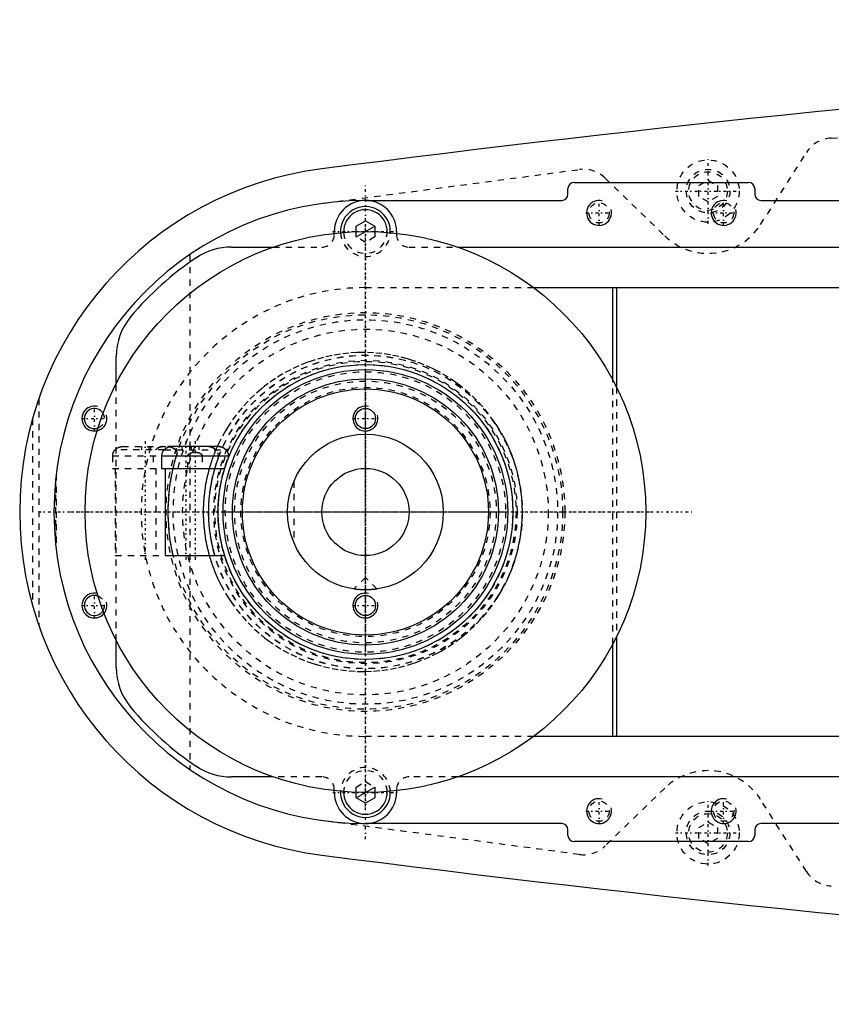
# Model space of a CAD drawing. Extents: x -906 to 156, y -125 to 125.
# Tile 1 of 7: x -906 to -775, y -79 to 79. Entities that reach past the tile are written whole.
import ezdxf

# ---------------------------------------------------------------- set-up
doc = ezdxf.new("R2010")
doc.units = 0
doc.linetypes.add('CENTER', pattern=[1.5, 0.45, -0.5, 0.05, -0.5])
doc.linetypes.add('DASHED', pattern=[2, 1, -1])
for name, color, linetype in [('AM_0', 7, 'CONTINUOUS'), ('AM_10', 7, 'CONTINUOUS'), ('AM_3', 7, 'DASHED'), ('AM_7', 7, 'CENTER')]:
    doc.layers.add(name, color=color, linetype=linetype)

msp = doc.modelspace()

# ---------------------------------------------------------------- linework, layer by layer
at = {"layer": 'AM_0', "color": 7, "linetype": 'CONTINUOUS'}
for p, q in [((-816.5, 52.9), (-788.5, 52.9)), ((-817.5, 51), (-817.5, 51.9)), ((-787.5, 51.9), (-787.5, 51)), ((-850, 50), (-818.5, 50)), ((-786.5, 50), (-680, 50)), ((-851.5, 45.87), (-850, 46.73)), ((-851.5, 44.97), (-851.5, 45.87)), ((-850, 46.73), (-848.5, 45.87)), ((-848.5, 45.87), (-848.5, 44.97)), ((-855, 44.72), (-855, 45)), ((-845, 45), (-845, 44.72)), ((-871.56, 42.5), (-864.79, 42.5)), ((-835.21, 42.5), (-717, 42.5)), ((-823, 36), (-751.33, 36)), ((-810.3, 21.18), (-810.3, 36)), ((-809.7, 36), (-809.7, 20.03)), ((-890, 20.62), (-890, 24.92)), ((-882.26, 10), (-882.34, 10)), ((-882.26, 10), (-882.24, 10.03)), ((-873.58, 10.5), (-881.12, 10.5)), ((-872.36, 10), (-872.44, 10)), ((-882.73, 9), (-882.73, 7)), ((-882.73, 9), (-871.98, 9)), ((-871.98, 8.74), (-871.98, 9)), ((-882.73, 7), (-872.59, 7)), ((-882.15, 7), (-882.15, -7)), ((-882.15, -7), (-872.59, -7)), ((-809.7, -20.03), (-809.7, -36)), ((-890, -24.92), (-890, -20.62)), ((-810.3, -36), (-810.3, -21.18)), ((-751.33, -36), (-823, -36)), ((-864.79, -42.5), (-871.56, -42.5)), ((-717, -42.5), (-835.21, -42.5)), ((-855, -45), (-855, -44.72)), ((-851.5, -45.87), (-851.5, -44.97)), ((-848.5, -44.97), (-848.5, -45.87)), ((-845, -44.72), (-845, -45)), ((-850, -46.73), (-851.5, -45.87)), ((-848.5, -45.87), (-850, -46.73)), ((-818.5, -50), (-850, -50)), ((-680, -50), (-786.5, -50)), ((-817.5, -51.9), (-817.5, -51)), ((-787.5, -51), (-787.5, -51.9)), ((-788.5, -52.9), (-816.5, -52.9))]:
    msp.add_line(p, q, dxfattribs=at)
for points in [[(-881.12, 10.5, 0), (-881.15, 10.5, 0), (-881.22, 10.5, 0), (-881.29, 10.49, 0), (-881.33, 10.49, 0), (-881.37, 10.48, 0), (-881.44, 10.47, 0), (-881.51, 10.45, 0), (-881.58, 10.43, 0), (-881.65, 10.41, 0), (-881.71, 10.38, 0), (-881.74, 10.37, 0), (-881.77, 10.36, 0), (-881.84, 10.33, 0), (-881.9, 10.29, 0), (-881.96, 10.25, 0), (-882.02, 10.21, 0), (-882.08, 10.17, 0), (-882.11, 10.14, 0), (-882.14, 10.12, 0), (-882.19, 10.07, 0), (-882.24, 10.03, 0), (-882.26, 10, 0)], [(-882.06, 10.19, 0), (-882.04, 10.2, 0), (-881.99, 10.24, 0), (-881.94, 10.27, 0), (-881.92, 10.28, 0), (-881.89, 10.3, 0), (-881.84, 10.32, 0), (-881.79, 10.35, 0), (-881.74, 10.37, 0), (-881.69, 10.39, 0), (-881.64, 10.41, 0), (-881.62, 10.42, 0), (-881.59, 10.43, 0), (-881.54, 10.44, 0), (-881.48, 10.46, 0), (-881.42, 10.47, 0), (-881.37, 10.48, 0), (-881.31, 10.49, 0), (-881.28, 10.49, 0), (-881.26, 10.49, 0), (-881.2, 10.5, 0), (-881.15, 10.5, 0), (-881.12, 10.5, 0)], [(-873.58, 10.5, 0), (-873.55, 10.5, 0), (-873.48, 10.5, 0), (-873.41, 10.49, 0), (-873.37, 10.49, 0), (-873.33, 10.48, 0), (-873.26, 10.47, 0), (-873.19, 10.45, 0), (-873.12, 10.43, 0), (-873.05, 10.41, 0), (-872.99, 10.38, 0), (-872.96, 10.37, 0), (-872.93, 10.36, 0), (-872.86, 10.33, 0), (-872.8, 10.29, 0), (-872.74, 10.25, 0), (-872.68, 10.21, 0), (-872.62, 10.17, 0), (-872.59, 10.14, 0), (-872.56, 10.12, 0), (-872.51, 10.07, 0), (-872.46, 10.03, 0), (-872.44, 10, 0)], [(-872.44, 10, 0), (-872.46, 10.03, 0), (-872.51, 10.07, 0), (-872.56, 10.12, 0), (-872.59, 10.14, 0), (-872.62, 10.17, 0), (-872.68, 10.21, 0), (-872.74, 10.25, 0), (-872.8, 10.29, 0), (-872.86, 10.33, 0), (-872.93, 10.36, 0), (-872.96, 10.37, 0), (-872.99, 10.38, 0), (-873.05, 10.41, 0), (-873.12, 10.43, 0), (-873.19, 10.45, 0), (-873.26, 10.47, 0), (-873.33, 10.48, 0), (-873.37, 10.49, 0), (-873.41, 10.49, 0), (-873.48, 10.5, 0), (-873.55, 10.5, 0), (-873.58, 10.5, 0)], [(-850, -12.5, 0), (-850.01, -12.5, 0), (-850.04, -12.5, 0), (-850.07, -12.5, 0), (-850.08, -12.5, 0), (-850.1, -12.5, 0), (-850.12, -12.5, 0), (-850.15, -12.5, 0), (-850.18, -12.5, 0), (-850.2, -12.5, 0), (-850.23, -12.5, 0), (-850.25, -12.5, 0), (-850.26, -12.5, 0), (-850.29, -12.5, 0), (-850.31, -12.5, 0), (-850.34, -12.5, 0), (-850.37, -12.49, 0), (-850.4, -12.49, 0), (-850.41, -12.49, 0), (-850.42, -12.49, 0), (-850.45, -12.49, 0), (-850.48, -12.49, 0), (-850.49, -12.49, 0), (-850.51, -12.49, 0), (-850.53, -12.49, 0), (-850.56, -12.49, 0), (-850.57, -12.49, 0), (-850.59, -12.49, 0), (-850.61, -12.48, 0), (-850.64, -12.48, 0), (-850.67, -12.48, 0), (-850.69, -12.48, 0), (-850.72, -12.48, 0), (-850.73, -12.48, 0), (-850.74, -12.48, 0), (-850.77, -12.48, 0), (-850.8, -12.47, 0), (-850.82, -12.47, 0), (-850.85, -12.47, 0), (-850.87, -12.47, 0), (-850.88, -12.47, 0), (-850.9, -12.47, 0), (-850.92, -12.47, 0), (-850.94, -12.46, 0), (-850.97, -12.46, 0), (-850.99, -12.46, 0), (-851.01, -12.46, 0), (-851.03, -12.46, 0), (-851.04, -12.46, 0), (-851.06, -12.45, 0), (-851.08, -12.45, 0), (-851.1, -12.45, 0), (-851.13, -12.45, 0), (-851.15, -12.45, 0), (-851.16, -12.45, 0), (-851.17, -12.45, 0), (-851.19, -12.44, 0), (-851.21, -12.44, 0), (-851.23, -12.44, 0), (-851.25, -12.44, 0), (-851.27, -12.44, 0), (-851.28, -12.43, 0), (-851.29, -12.43, 0), (-851.31, -12.43, 0), (-851.33, -12.43, 0), (-851.34, -12.43, 0), (-851.34, -12.43, 0), (-851.36, -12.43, 0), (-851.38, -12.42, 0), (-851.39, -12.42, 0), (-851.4, -12.42, 0), (-851.41, -12.42, 0), (-851.43, -12.42, 0), (-851.45, -12.42, 0), (-851.46, -12.41, 0), (-851.48, -12.41, 0), (-851.49, -12.41, 0), (-851.5, -12.41, 0), (-851.51, -12.41, 0), (-851.53, -12.41, 0), (-851.54, -12.4, 0), (-851.56, -12.4, 0), (-851.57, -12.4, 0), (-851.58, -12.4, 0), (-851.59, -12.4, 0), (-851.6, -12.4, 0), (-851.61, -12.4, 0), (-851.63, -12.39, 0), (-851.64, -12.39, 0), (-851.65, -12.39, 0), (-851.66, -12.39, 0), (-851.67, -12.39, 0), (-851.68, -12.39, 0), (-851.69, -12.39, 0), (-851.7, -12.38, 0), (-851.71, -12.38, 0), (-851.72, -12.38, 0), (-851.73, -12.38, 0), (-851.73, -12.38, 0), (-851.74, -12.38, 0), (-851.75, -12.38, 0), (-851.76, -12.38, 0), (-851.77, -12.37, 0), (-851.78, -12.37, 0), (-851.78, -12.37, 0), (-851.78, -12.37, 0), (-851.79, -12.37, 0), (-851.8, -12.37, 0), (-851.8, -12.37, 0), (-851.81, -12.37, 0), (-851.81, -12.37, 0), (-851.82, -12.37, 0), (-851.82, -12.37, 0), (-851.82, -12.37, 0), (-851.83, -12.37, 0), (-851.83, -12.36, 0), (-851.84, -12.36, 0), (-851.84, -12.36, 0), (-851.84, -12.36, 0), (-851.85, -12.36, 0), (-851.85, -12.36, 0), (-851.85, -12.36, 0), (-851.85, -12.36, 0), (-851.86, -12.36, 0), (-851.86, -12.36, 0), (-851.86, -12.36, 0), (-851.86, -12.36, 0), (-851.86, -12.36, 0), (-851.86, -12.36, 0), (-851.86, -12.36, 0), (-851.86, -12.36, 0)], [(-848.14, -12.36, 0), (-848.14, -12.36, 0), (-848.14, -12.36, 0), (-848.14, -12.36, 0), (-848.14, -12.36, 0), (-848.14, -12.36, 0), (-848.14, -12.36, 0), (-848.14, -12.36, 0), (-848.15, -12.36, 0), (-848.15, -12.36, 0), (-848.15, -12.36, 0), (-848.15, -12.36, 0), (-848.16, -12.36, 0), (-848.16, -12.36, 0), (-848.16, -12.36, 0), (-848.17, -12.36, 0), (-848.17, -12.37, 0), (-848.18, -12.37, 0), (-848.18, -12.37, 0), (-848.18, -12.37, 0), (-848.19, -12.37, 0), (-848.19, -12.37, 0), (-848.2, -12.37, 0), (-848.2, -12.37, 0), (-848.21, -12.37, 0), (-848.22, -12.37, 0), (-848.22, -12.37, 0), (-848.22, -12.37, 0), (-848.23, -12.37, 0), (-848.24, -12.38, 0), (-848.25, -12.38, 0), (-848.26, -12.38, 0), (-848.27, -12.38, 0), (-848.27, -12.38, 0), (-848.28, -12.38, 0), (-848.29, -12.38, 0), (-848.3, -12.38, 0), (-848.31, -12.39, 0), (-848.32, -12.39, 0), (-848.33, -12.39, 0), (-848.34, -12.39, 0), (-848.35, -12.39, 0), (-848.36, -12.39, 0), (-848.37, -12.39, 0), (-848.39, -12.4, 0), (-848.4, -12.4, 0), (-848.41, -12.4, 0), (-848.42, -12.4, 0), (-848.43, -12.4, 0), (-848.44, -12.4, 0), (-848.46, -12.4, 0), (-848.47, -12.41, 0), (-848.49, -12.41, 0), (-848.5, -12.41, 0), (-848.51, -12.41, 0), (-848.52, -12.41, 0), (-848.54, -12.41, 0), (-848.55, -12.42, 0), (-848.57, -12.42, 0), (-848.59, -12.42, 0), (-848.6, -12.42, 0), (-848.61, -12.42, 0), (-848.62, -12.42, 0), (-848.64, -12.43, 0), (-848.66, -12.43, 0), (-848.66, -12.43, 0), (-848.67, -12.43, 0), (-848.69, -12.43, 0), (-848.71, -12.43, 0), (-848.72, -12.43, 0), (-848.73, -12.44, 0), (-848.75, -12.44, 0), (-848.77, -12.44, 0), (-848.79, -12.44, 0), (-848.81, -12.44, 0), (-848.83, -12.45, 0), (-848.84, -12.45, 0), (-848.85, -12.45, 0), (-848.87, -12.45, 0), (-848.9, -12.45, 0), (-848.92, -12.45, 0), (-848.94, -12.45, 0), (-848.96, -12.46, 0), (-848.97, -12.46, 0), (-848.99, -12.46, 0), (-849.01, -12.46, 0), (-849.03, -12.46, 0), (-849.06, -12.46, 0), (-849.08, -12.47, 0), (-849.1, -12.47, 0), (-849.12, -12.47, 0), (-849.13, -12.47, 0), (-849.15, -12.47, 0), (-849.18, -12.47, 0), (-849.2, -12.47, 0), (-849.23, -12.48, 0), (-849.26, -12.48, 0), (-849.27, -12.48, 0), (-849.28, -12.48, 0), (-849.31, -12.48, 0), (-849.33, -12.48, 0), (-849.36, -12.48, 0), (-849.39, -12.48, 0), (-849.41, -12.49, 0), (-849.43, -12.49, 0), (-849.44, -12.49, 0), (-849.47, -12.49, 0), (-849.49, -12.49, 0), (-849.51, -12.49, 0), (-849.52, -12.49, 0), (-849.55, -12.49, 0), (-849.58, -12.49, 0), (-849.59, -12.49, 0), (-849.6, -12.49, 0), (-849.63, -12.49, 0), (-849.66, -12.5, 0), (-849.69, -12.5, 0), (-849.71, -12.5, 0), (-849.74, -12.5, 0), (-849.75, -12.5, 0), (-849.77, -12.5, 0), (-849.8, -12.5, 0), (-849.82, -12.5, 0), (-849.85, -12.5, 0), (-849.88, -12.5, 0), (-849.9, -12.5, 0), (-849.92, -12.5, 0), (-849.93, -12.5, 0), (-849.96, -12.5, 0), (-849.99, -12.5, 0), (-850, -12.5, 0)]]:
    msp.add_polyline3d(points, dxfattribs=at)
for centre, radius in [((-850, 0), 45), ((-850, 0), 23.65), ((-850, 0), 22.85), ((-850, 0), 21.35), ((-850, 0), 19.75), ((-850, 15), 1.62), ((-850, 0), 12.5), ((-850, 0), 7), ((-850, -15), 1.62)]:
    msp.add_circle(centre, radius, dxfattribs=at)
for centre, radius, start, end in [((-473.05, -2920.27), 3000, 91.26165, 97.35313), ((-850, 0), 55.5, 97.2532, 262.7468), ((-816.5, 51.9), 1, 90, 180), ((-788.5, 51.9), 1, 0, 90), ((-818.5, 51), 1, 270, 0), ((-786.5, 51), 1, 180, 270), ((-850, 0), 50, 90, 270), ((-850, 45), 5, 0, 180), ((-850, 45), 4, 357.4527, 182.5473), ((-850, 45), 3.5, 357.7713, 182.2287), ((-871.56, 32.5), 10, 90, 123.5573), ((-850, 0), 49, 123.5573, 140.2849), ((-880, 24.92), 10, 140.2849, 180), ((-893.5, 15), 1.62, 31.4794, 290.4694), ((-881.22, 9), 1.5, 138.1897, 180), ((-873.48, 9), 1.5, 0, 41.8103), ((-893.5, -15), 1.62, 69.5306, 328.5206), ((-880, -24.92), 10, 180, 219.7151), ((-850, 0), 49, 219.7151, 236.4427), ((-871.56, -32.5), 10, 236.4427, 270), ((-850, -45), 5, 180, 0), ((-850, -45), 4, 177.4527, 2.5473), ((-850, -45), 3.5, 177.7713, 2.2287), ((-818.5, -51), 1, 0, 90), ((-786.5, -51), 1, 90, 180), ((-816.5, -51.9), 1, 180, 270), ((-788.5, -51.9), 1, 270, 0), ((-473.05, 2920.27), 3000, 262.64687, 268.73835)]:
    msp.add_arc(centre, radius, start, end, dxfattribs=at)
at = {"layer": 'AM_10', "color": 7, "linetype": 'CONTINUOUS'}
for p, q in [((-851.5, 44.13), (-848.5, 45.87)), ((-851.5, -45.87), (-848.5, -44.13))]:
    msp.add_line(p, q, dxfattribs=at)
for centre in [(-812.5, 48), (-792.5, 48), (-893.5, 15), (-850, 15), (-893.5, -15), (-850, -15), (-812.5, -48), (-792.5, -48)]:
    msp.add_arc(centre, 2, 75, 15, dxfattribs=at)
at = {"layer": 'AM_3', "color": 6, "linetype": 'DASHED'}
for p, q in [((-775.22, 60), (-545.22, 70)), ((-786.56, 46.13), (-779.22, 57.68)), ((-856.53, 49.57), (-815.65, 54.96)), ((-811.52, 53.59), (-801.96, 44.32)), ((-796.5, 52.37), (-795, 53.23)), ((-796.5, 50.63), (-796.5, 52.37)), ((-795, 53.23), (-793.5, 52.37)), ((-793.5, 52.37), (-793.5, 50.63)), ((-795, 49.77), (-796.5, 50.63)), ((-793.5, 50.63), (-795, 49.77)), ((-855, 44.5), (-855, 44.72)), ((-851.5, 44.13), (-851.5, 44.97)), ((-848.5, 44.97), (-848.5, 44.13)), ((-845, 44.72), (-845, 44.5)), ((-850, 43.27), (-851.5, 44.13)), ((-848.5, 44.13), (-850, 43.27)), ((-878.19, 41.3), (-878.19, -41.3)), ((-864.79, 42.5), (-857, 42.5)), ((-843, 42.5), (-835.21, 42.5)), ((-850, 36), (-823, 36)), ((-890, -20.62), (-890, 20.62)), ((-810.3, -21.18), (-810.3, 21.18)), ((-809.7, 20.03), (-809.7, -20.03)), ((-902.45, 18.15), (-902.45, -18.15)), ((-903.45, 14.95), (-903.45, -14.95)), ((-882.26, 10), (-890.22, 10)), ((-889.03, 10.5), (-881.67, 10.5)), ((-885.95, 10.5), (-885.95, 10)), ((-884.75, 10.5), (-884.75, 10)), ((-882.53, 10.5), (-882.49, 10.5)), ((-882.49, 10.5), (-882.53, 10.5)), ((-882.26, 10), (-872.44, 10)), ((-881.12, 10.5), (-881.71, 10.5)), ((-880.34, 9), (-880.19, 9.51)), ((-879.45, 10.5), (-879.45, 10)), ((-878.25, 10.5), (-878.25, 10)), ((-877.95, 10.5), (-877.95, 10)), ((-876.75, 10.5), (-876.75, 10)), ((-875.21, 10.5), (-875.17, 10.5)), ((-875.21, 10.5), (-875.17, 10.5)), ((-890.6, 9), (-890.6, 7)), ((-890.6, 9), (-882.73, 9)), ((-884.1, 9), (-884.1, 7)), ((-878.5, 7), (-878.5, 9)), ((-876.2, 9), (-876.2, 7)), ((-873.6, 8.69), (-873.6, 9)), ((-890.6, 7), (-882.73, 7)), ((-890.15, 7), (-890.15, -7)), ((-883.65, 7), (-883.65, -7)), ((-899.77, 4.76), (-899.77, -4.76)), ((-899.63, 6.05), (-899.63, -6.05)), ((-861.5, 4.9), (-861.5, -4.9)), ((-890.15, -7), (-882.15, -7)), ((-850, -10.5), (-851.86, -12.36)), ((-848.14, -12.36), (-850, -10.5)), ((-823, -36), (-850, -36)), ((-857, -42.5), (-864.79, -42.5)), ((-835.21, -42.5), (-843, -42.5)), ((-851.5, -44.13), (-850, -43.27)), ((-851.5, -44.97), (-851.5, -44.13)), ((-850, -43.27), (-848.5, -44.13)), ((-848.5, -44.13), (-848.5, -44.97)), ((-855, -44.72), (-855, -44.5)), ((-845, -44.5), (-845, -44.72)), ((-801.96, -44.32), (-811.52, -53.59)), ((-779.22, -57.68), (-786.56, -46.13)), ((-815.65, -54.96), (-856.53, -49.57)), ((-796.5, -50.63), (-795, -49.77)), ((-795, -49.77), (-793.5, -50.63)), ((-796.5, -52.37), (-796.5, -50.63)), ((-793.5, -50.63), (-793.5, -52.37)), ((-795, -53.23), (-796.5, -52.37)), ((-793.5, -52.37), (-795, -53.23))]:
    msp.add_line(p, q, dxfattribs=at)
for points in [[(-824.81, 0, 0), (-824.81, 0.13, 0), (-824.81, 0.4, 0), (-824.82, 0.66, 0), (-824.82, 0.8, 0), (-824.83, 0.93, 0), (-824.84, 1.2, 0), (-824.85, 1.47, 0), (-824.87, 1.74, 0), (-824.89, 2.01, 0), (-824.91, 2.28, 0), (-824.92, 2.41, 0), (-824.94, 2.55, 0), (-824.97, 2.82, 0), (-825, 3.09, 0), (-825.03, 3.36, 0), (-825.07, 3.63, 0), (-825.11, 3.9, 0), (-825.13, 4.03, 0), (-825.15, 4.17, 0), (-825.2, 4.44, 0), (-825.25, 4.7, 0), (-825.27, 4.84, 0), (-825.3, 4.97, 0), (-825.35, 5.24, 0), (-825.41, 5.51, 0), (-825.44, 5.64, 0), (-825.47, 5.78, 0), (-825.53, 6.05, 0), (-825.6, 6.31, 0), (-825.67, 6.58, 0), (-825.74, 6.84, 0), (-825.82, 7.11, 0), (-825.86, 7.24, 0), (-825.89, 7.37, 0), (-825.98, 7.63, 0), (-826.06, 7.89, 0), (-826.14, 8.15, 0), (-826.23, 8.41, 0), (-826.32, 8.67, 0), (-826.37, 8.8, 0), (-826.42, 8.93, 0), (-826.52, 9.18, 0), (-826.61, 9.44, 0), (-826.72, 9.69, 0), (-826.82, 9.94, 0), (-826.93, 10.19, 0), (-826.98, 10.32, 0), (-827.04, 10.44, 0), (-827.15, 10.69, 0), (-827.26, 10.93, 0), (-827.68, 11.78, 0), (-828.46, 13.17, 0), (-828.88, 13.84, 0), (-829.31, 14.49, 0), (-830.22, 15.73, 0), (-831.17, 16.88, 0), (-832.17, 17.95, 0), (-833.22, 18.96, 0), (-834.34, 19.92, 0), (-834.91, 20.37, 0), (-835.5, 20.8, 0), (-836.72, 21.62, 0), (-837.97, 22.37, 0), (-838.61, 22.71, 0), (-839.26, 23.04, 0), (-840.58, 23.63, 0), (-841.92, 24.14, 0), (-842.6, 24.37, 0), (-843.27, 24.58, 0), (-844.64, 24.93, 0), (-846, 25.21, 0), (-847.35, 25.41, 0), (-848.69, 25.54, 0), (-850.01, 25.59, 0), (-850.67, 25.59, 0), (-851.33, 25.58, 0), (-852.66, 25.5, 0), (-854.01, 25.34, 0), (-855.36, 25.11, 0), (-856.72, 24.81, 0), (-858.06, 24.43, 0), (-858.73, 24.21, 0), (-859.39, 23.98, 0), (-860.7, 23.44, 0), (-861.98, 22.84, 0), (-863.24, 22.16, 0), (-864.45, 21.42, 0), (-865.62, 20.6, 0), (-866.19, 20.17, 0), (-866.75, 19.72, 0), (-867.82, 18.78, 0), (-868.84, 17.79, 0), (-869.81, 16.73, 0), (-870.74, 15.59, 0), (-871.63, 14.36, 0), (-872.05, 13.72, 0), (-872.46, 13.05, 0), (-873.22, 11.67, 0), (-873.63, 10.84, 0), (-873.74, 10.6, 0), (-873.85, 10.35, 0), (-873.9, 10.23, 0), (-873.96, 10.11, 0), (-874.06, 9.86, 0), (-874.16, 9.61, 0), (-874.26, 9.36, 0), (-874.36, 9.11, 0), (-874.46, 8.86, 0), (-874.5, 8.73, 0), (-874.55, 8.61, 0), (-874.64, 8.35, 0), (-874.72, 8.1, 0), (-874.81, 7.84, 0), (-874.89, 7.58, 0), (-874.97, 7.32, 0), (-875.01, 7.19, 0), (-875.05, 7.06, 0), (-875.12, 6.8, 0), (-875.19, 6.54, 0), (-875.26, 6.27, 0), (-875.32, 6.01, 0), (-875.39, 5.75, 0), (-875.42, 5.61, 0), (-875.45, 5.48, 0), (-875.5, 5.22, 0), (-875.56, 4.95, 0), (-875.58, 4.82, 0), (-875.61, 4.68, 0), (-875.66, 4.42, 0), (-875.7, 4.15, 0), (-875.72, 4.01, 0), (-875.74, 3.88, 0), (-875.78, 3.61, 0), (-875.82, 3.34, 0), (-875.85, 3.08, 0), (-875.89, 2.81, 0), (-875.91, 2.54, 0), (-875.93, 2.4, 0), (-875.94, 2.27, 0), (-875.96, 2, 0), (-875.98, 1.73, 0), (-876, 1.47, 0), (-876.01, 1.2, 0), (-876.02, 0.93, 0), (-876.03, 0.8, 0), (-876.03, 0.66, 0), (-876.04, 0.4, 0), (-876.04, 0.13, 0), (-876.04, 0, 0), (-876.04, -0.13, 0), (-876.04, -0.4, 0), (-876.03, -0.66, 0), (-876.03, -0.8, 0), (-876.02, -0.93, 0), (-876.01, -1.2, 0), (-876, -1.47, 0), (-875.98, -1.73, 0), (-875.96, -2, 0), (-875.94, -2.27, 0), (-875.93, -2.4, 0), (-875.91, -2.54, 0), (-875.89, -2.81, 0), (-875.85, -3.08, 0), (-875.82, -3.34, 0), (-875.78, -3.61, 0), (-875.74, -3.88, 0), (-875.72, -4.01, 0), (-875.7, -4.15, 0), (-875.66, -4.42, 0), (-875.61, -4.68, 0), (-875.58, -4.82, 0), (-875.56, -4.95, 0), (-875.5, -5.22, 0), (-875.45, -5.48, 0), (-875.42, -5.61, 0), (-875.39, -5.75, 0), (-875.32, -6.01, 0), (-875.26, -6.27, 0), (-875.19, -6.54, 0), (-875.12, -6.8, 0), (-875.05, -7.06, 0), (-875.01, -7.19, 0), (-874.97, -7.32, 0), (-874.89, -7.58, 0), (-874.81, -7.84, 0), (-874.72, -8.1, 0), (-874.64, -8.35, 0), (-874.55, -8.61, 0), (-874.5, -8.73, 0), (-874.46, -8.86, 0), (-874.36, -9.11, 0), (-874.26, -9.36, 0), (-874.16, -9.61, 0), (-874.06, -9.86, 0), (-873.96, -10.11, 0), (-873.9, -10.23, 0), (-873.85, -10.35, 0), (-873.74, -10.6, 0), (-873.63, -10.84, 0), (-873.22, -11.67, 0), (-872.46, -13.05, 0), (-872.05, -13.72, 0), (-871.63, -14.36, 0), (-870.74, -15.59, 0), (-869.81, -16.73, 0), (-868.84, -17.79, 0), (-867.82, -18.78, 0), (-866.75, -19.72, 0), (-866.19, -20.17, 0), (-865.62, -20.6, 0), (-864.45, -21.42, 0), (-863.24, -22.16, 0), (-861.98, -22.84, 0), (-860.7, -23.44, 0), (-859.39, -23.98, 0), (-858.73, -24.21, 0), (-858.06, -24.43, 0), (-856.72, -24.81, 0), (-855.36, -25.11, 0), (-854.01, -25.34, 0), (-852.66, -25.5, 0), (-851.33, -25.58, 0), (-850.67, -25.59, 0), (-850.01, -25.59, 0), (-848.69, -25.54, 0), (-847.35, -25.41, 0), (-846, -25.21, 0), (-844.64, -24.93, 0), (-843.27, -24.58, 0), (-842.6, -24.37, 0), (-841.92, -24.14, 0), (-840.58, -23.63, 0), (-839.26, -23.04, 0), (-838.61, -22.71, 0), (-837.97, -22.37, 0), (-836.72, -21.62, 0), (-835.5, -20.8, 0), (-834.91, -20.37, 0), (-834.34, -19.92, 0), (-833.22, -18.96, 0), (-832.17, -17.95, 0), (-831.17, -16.88, 0), (-830.22, -15.73, 0), (-829.31, -14.49, 0), (-828.88, -13.84, 0), (-828.46, -13.17, 0), (-827.68, -11.78, 0), (-827.26, -10.93, 0), (-827.15, -10.69, 0), (-827.04, -10.44, 0), (-826.98, -10.32, 0), (-826.93, -10.19, 0), (-826.82, -9.94, 0), (-826.72, -9.69, 0), (-826.61, -9.44, 0), (-826.52, -9.18, 0), (-826.42, -8.93, 0), (-826.37, -8.8, 0), (-826.32, -8.67, 0), (-826.23, -8.41, 0), (-826.14, -8.15, 0), (-826.06, -7.89, 0), (-825.98, -7.63, 0), (-825.89, -7.37, 0), (-825.86, -7.24, 0), (-825.82, -7.11, 0), (-825.74, -6.84, 0), (-825.67, -6.58, 0), (-825.6, -6.31, 0), (-825.53, -6.05, 0), (-825.47, -5.78, 0), (-825.44, -5.64, 0), (-825.41, -5.51, 0), (-825.35, -5.24, 0), (-825.3, -4.97, 0), (-825.27, -4.84, 0), (-825.25, -4.7, 0), (-825.2, -4.44, 0), (-825.15, -4.17, 0), (-825.13, -4.03, 0), (-825.11, -3.9, 0), (-825.07, -3.63, 0), (-825.03, -3.36, 0), (-825, -3.09, 0), (-824.97, -2.82, 0), (-824.94, -2.55, 0), (-824.92, -2.41, 0), (-824.91, -2.28, 0), (-824.89, -2.01, 0), (-824.87, -1.74, 0), (-824.85, -1.47, 0), (-824.84, -1.2, 0), (-824.83, -0.93, 0), (-824.82, -0.8, 0), (-824.82, -0.66, 0), (-824.81, -0.4, 0), (-824.81, -0.13, 0), (-824.81, 0, 0)], [(-890.13, 10, 0), (-890.12, 10.02, 0), (-890.08, 10.05, 0), (-890.05, 10.09, 0), (-890.03, 10.1, 0), (-890.01, 10.12, 0), (-889.97, 10.15, 0), (-889.93, 10.19, 0), (-889.89, 10.22, 0), (-889.84, 10.25, 0), (-889.8, 10.28, 0), (-889.78, 10.29, 0), (-889.75, 10.3, 0), (-889.71, 10.33, 0), (-889.66, 10.35, 0), (-889.62, 10.37, 0), (-889.57, 10.39, 0), (-889.52, 10.41, 0), (-889.5, 10.42, 0), (-889.48, 10.42, 0), (-889.43, 10.44, 0), (-889.38, 10.45, 0), (-889.35, 10.46, 0)], [(-889.35, 10.46, 0), (-889.34, 10.46, 0), (-889.32, 10.46, 0), (-889.31, 10.47, 0), (-889.3, 10.47, 0), (-889.29, 10.47, 0), (-889.27, 10.48, 0), (-889.25, 10.48, 0), (-889.19, 10.49, 0), (-889.08, 10.5, 0), (-889.03, 10.5, 0)], [(-883.63, 10, 0), (-883.61, 10.02, 0), (-883.56, 10.07, 0), (-883.51, 10.12, 0), (-883.49, 10.14, 0), (-883.46, 10.16, 0), (-883.41, 10.2, 0), (-883.35, 10.25, 0), (-883.29, 10.28, 0), (-883.23, 10.32, 0), (-883.16, 10.35, 0), (-883.13, 10.36, 0), (-883.1, 10.38, 0), (-883.04, 10.4, 0), (-882.98, 10.42, 0), (-882.91, 10.44, 0), (-882.84, 10.46, 0), (-882.77, 10.47, 0), (-882.74, 10.48, 0), (-882.7, 10.49, 0), (-882.63, 10.49, 0), (-882.56, 10.5, 0), (-882.53, 10.5, 0)], [(-882.49, 10.5, 0), (-882.52, 10.5, 0), (-882.59, 10.5, 0), (-882.67, 10.49, 0), (-882.7, 10.49, 0), (-882.74, 10.48, 0), (-882.81, 10.47, 0), (-882.88, 10.45, 0), (-882.95, 10.43, 0), (-883.02, 10.41, 0), (-883.08, 10.38, 0), (-883.12, 10.37, 0), (-883.15, 10.36, 0), (-883.21, 10.33, 0), (-883.27, 10.29, 0), (-883.34, 10.25, 0), (-883.4, 10.21, 0), (-883.46, 10.17, 0), (-883.48, 10.14, 0), (-883.51, 10.12, 0), (-883.56, 10.07, 0), (-883.61, 10.03, 0), (-883.63, 10, 0)], [(-882.85, 10.46, 0), (-882.88, 10.45, 0), (-882.93, 10.44, 0), (-882.98, 10.42, 0), (-883, 10.42, 0), (-883.02, 10.41, 0), (-883.07, 10.39, 0), (-883.12, 10.37, 0), (-883.16, 10.35, 0), (-883.21, 10.33, 0), (-883.25, 10.3, 0), (-883.28, 10.29, 0), (-883.3, 10.28, 0), (-883.34, 10.25, 0), (-883.39, 10.22, 0), (-883.43, 10.19, 0), (-883.47, 10.15, 0), (-883.51, 10.12, 0), (-883.53, 10.1, 0), (-883.55, 10.09, 0), (-883.58, 10.05, 0), (-883.62, 10.02, 0), (-883.63, 10, 0)], [(-883.63, 10, 0), (-883.62, 10.02, 0), (-883.58, 10.05, 0), (-883.55, 10.09, 0), (-883.53, 10.1, 0), (-883.51, 10.12, 0), (-883.47, 10.15, 0), (-883.43, 10.19, 0), (-883.39, 10.22, 0), (-883.34, 10.25, 0), (-883.3, 10.28, 0), (-883.28, 10.29, 0), (-883.25, 10.3, 0), (-883.21, 10.33, 0), (-883.16, 10.35, 0), (-883.12, 10.37, 0), (-883.07, 10.39, 0), (-883.02, 10.41, 0), (-883, 10.42, 0), (-882.98, 10.42, 0), (-882.93, 10.44, 0), (-882.88, 10.45, 0), (-882.85, 10.46, 0)], [(-882.53, 10.5, 0), (-882.58, 10.5, 0), (-882.69, 10.49, 0), (-882.75, 10.48, 0), (-882.77, 10.48, 0), (-882.79, 10.47, 0), (-882.8, 10.47, 0), (-882.81, 10.47, 0), (-882.82, 10.46, 0), (-882.84, 10.46, 0), (-882.85, 10.46, 0)], [(-882.85, 10.46, 0), (-882.84, 10.46, 0), (-882.82, 10.46, 0), (-882.81, 10.47, 0), (-882.8, 10.47, 0), (-882.79, 10.47, 0), (-882.77, 10.48, 0), (-882.75, 10.48, 0), (-882.69, 10.49, 0), (-882.58, 10.5, 0), (-882.53, 10.5, 0)], [(-882.24, 10.03, 0), (-882.21, 10.06, 0), (-882.15, 10.11, 0), (-882.09, 10.16, 0), (-882.06, 10.19, 0)], [(-881.41, 10.47, 0), (-881.46, 10.48, 0), (-881.56, 10.49, 0), (-881.66, 10.5, 0), (-881.71, 10.5, 0)], [(-881.67, 10.5, 0), (-881.63, 10.5, 0), (-881.54, 10.49, 0), (-881.46, 10.48, 0), (-881.41, 10.47, 0)], [(-881.41, 10.47, 0), (-881.4, 10.47, 0), (-881.38, 10.47, 0), (-881.36, 10.46, 0), (-881.35, 10.46, 0)], [(-880.57, 10, 0), (-880.58, 10.02, 0), (-880.62, 10.06, 0), (-880.66, 10.09, 0), (-880.68, 10.11, 0), (-880.7, 10.13, 0), (-880.74, 10.16, 0), (-880.79, 10.2, 0), (-880.83, 10.23, 0), (-880.88, 10.26, 0), (-880.93, 10.29, 0), (-880.95, 10.31, 0), (-880.98, 10.32, 0), (-881.03, 10.34, 0), (-881.08, 10.37, 0), (-881.12, 10.39, 0), (-881.17, 10.41, 0), (-881.22, 10.42, 0), (-881.25, 10.43, 0), (-881.28, 10.44, 0), (-881.33, 10.45, 0), (-881.39, 10.47, 0), (-881.41, 10.47, 0)], [(-881.35, 10.46, 0), (-881.34, 10.46, 0), (-881.31, 10.45, 0), (-881.28, 10.44, 0), (-881.27, 10.44, 0), (-881.26, 10.43, 0), (-881.23, 10.43, 0), (-881.21, 10.42, 0), (-881.18, 10.41, 0), (-881.16, 10.4, 0), (-881.13, 10.39, 0), (-881.12, 10.39, 0), (-881.11, 10.38, 0), (-881.08, 10.37, 0), (-881.06, 10.36, 0), (-881.04, 10.35, 0), (-881.01, 10.34, 0), (-880.99, 10.33, 0), (-880.98, 10.32, 0), (-880.97, 10.31, 0), (-880.94, 10.3, 0), (-880.92, 10.29, 0), (-880.91, 10.28, 0)], [(-880.91, 10.28, 0), (-880.9, 10.27, 0), (-880.87, 10.26, 0), (-880.85, 10.25, 0), (-880.84, 10.24, 0), (-880.83, 10.23, 0), (-880.81, 10.22, 0), (-880.79, 10.2, 0), (-880.77, 10.19, 0), (-880.75, 10.17, 0), (-880.73, 10.16, 0), (-880.72, 10.15, 0), (-880.71, 10.14, 0), (-880.69, 10.12, 0), (-880.68, 10.11, 0), (-880.66, 10.09, 0), (-880.64, 10.08, 0), (-880.62, 10.06, 0), (-880.62, 10.05, 0), (-880.61, 10.04, 0), (-880.59, 10.03, 0), (-880.57, 10.01, 0), (-880.57, 10, 0)], [(-878.5, 9, 0), (-878.5, 9, 0), (-878.5, 9.01, 0), (-878.5, 9.01, 0), (-878.5, 9.01, 0), (-878.5, 9.01, 0), (-878.5, 9.02, 0), (-878.5, 9.02, 0), (-878.5, 9.03, 0), (-878.5, 9.03, 0), (-878.5, 9.04, 0), (-878.5, 9.04, 0), (-878.5, 9.04, 0), (-878.5, 9.05, 0), (-878.5, 9.05, 0), (-878.5, 9.05, 0), (-878.5, 9.06, 0), (-878.5, 9.06, 0), (-878.5, 9.07, 0), (-878.5, 9.07, 0), (-878.49, 9.07, 0), (-878.49, 9.08, 0), (-878.49, 9.08, 0), (-878.49, 9.08, 0), (-878.49, 9.08, 0), (-878.49, 9.09, 0), (-878.49, 9.09, 0), (-878.49, 9.09, 0), (-878.49, 9.1, 0), (-878.49, 9.1, 0), (-878.48, 9.12, 0), (-878.47, 9.14, 0), (-878.46, 9.16, 0), (-878.45, 9.19, 0), (-878.43, 9.21, 0), (-878.42, 9.22, 0), (-878.42, 9.23, 0), (-878.4, 9.25, 0), (-878.38, 9.27, 0), (-878.37, 9.29, 0), (-878.35, 9.3, 0), (-878.33, 9.32, 0), (-878.32, 9.33, 0), (-878.3, 9.34, 0), (-878.28, 9.36, 0), (-878.26, 9.37, 0), (-878.25, 9.38, 0), (-878.24, 9.39, 0), (-878.22, 9.4, 0), (-878.19, 9.41, 0), (-878.18, 9.42, 0), (-878.17, 9.42, 0), (-878.15, 9.43, 0), (-878.13, 9.45, 0), (-878.1, 9.46, 0), (-878.08, 9.47, 0), (-878.06, 9.48, 0), (-878.05, 9.48, 0), (-878.03, 9.49, 0), (-878.01, 9.49, 0), (-877.98, 9.5, 0), (-877.96, 9.51, 0), (-877.93, 9.52, 0), (-877.91, 9.53, 0), (-877.9, 9.53, 0), (-877.88, 9.53, 0), (-877.86, 9.54, 0), (-877.83, 9.55, 0), (-877.81, 9.55, 0), (-877.78, 9.56, 0), (-877.75, 9.56, 0), (-877.74, 9.57, 0), (-877.73, 9.57, 0), (-877.7, 9.57, 0), (-877.67, 9.58, 0), (-877.65, 9.58, 0), (-877.62, 9.58, 0), (-877.59, 9.59, 0), (-877.58, 9.59, 0), (-877.57, 9.59, 0), (-877.54, 9.59, 0), (-877.52, 9.59, 0), (-877.43, 9.6, 0), (-877.35, 9.6, 0), (-877.27, 9.6, 0), (-877.18, 9.59, 0), (-877.16, 9.59, 0), (-877.13, 9.59, 0), (-877.12, 9.59, 0), (-877.11, 9.59, 0), (-877.08, 9.58, 0), (-877.05, 9.58, 0), (-877.03, 9.58, 0), (-877, 9.57, 0), (-876.97, 9.57, 0), (-876.96, 9.57, 0), (-876.95, 9.56, 0), (-876.92, 9.56, 0), (-876.89, 9.55, 0), (-876.87, 9.55, 0), (-876.84, 9.54, 0), (-876.82, 9.53, 0), (-876.8, 9.53, 0), (-876.79, 9.53, 0), (-876.77, 9.52, 0), (-876.74, 9.51, 0), (-876.72, 9.5, 0), (-876.69, 9.49, 0), (-876.67, 9.49, 0), (-876.65, 9.48, 0), (-876.64, 9.48, 0), (-876.62, 9.47, 0), (-876.6, 9.46, 0), (-876.57, 9.45, 0), (-876.55, 9.43, 0), (-876.53, 9.42, 0), (-876.52, 9.42, 0), (-876.51, 9.41, 0), (-876.48, 9.4, 0), (-876.46, 9.39, 0), (-876.45, 9.38, 0), (-876.44, 9.37, 0), (-876.42, 9.36, 0), (-876.4, 9.34, 0), (-876.38, 9.33, 0), (-876.37, 9.32, 0), (-876.35, 9.3, 0), (-876.33, 9.29, 0), (-876.32, 9.27, 0), (-876.3, 9.25, 0), (-876.28, 9.23, 0), (-876.28, 9.22, 0), (-876.27, 9.21, 0), (-876.25, 9.19, 0), (-876.24, 9.16, 0), (-876.23, 9.14, 0), (-876.22, 9.13, 0), (-876.22, 9.12, 0), (-876.22, 9.12, 0), (-876.22, 9.12, 0), (-876.22, 9.11, 0), (-876.22, 9.11, 0), (-876.22, 9.11, 0), (-876.21, 9.1, 0), (-876.21, 9.1, 0), (-876.21, 9.09, 0), (-876.21, 9.09, 0), (-876.21, 9.09, 0), (-876.21, 9.08, 0), (-876.21, 9.08, 0), (-876.21, 9.08, 0), (-876.21, 9.08, 0), (-876.21, 9.07, 0), (-876.2, 9.07, 0), (-876.2, 9.07, 0), (-876.2, 9.06, 0), (-876.2, 9.06, 0), (-876.2, 9.05, 0), (-876.2, 9.05, 0), (-876.2, 9.05, 0), (-876.2, 9.04, 0), (-876.2, 9.04, 0), (-876.2, 9.04, 0), (-876.2, 9.03, 0), (-876.2, 9.03, 0), (-876.2, 9.02, 0), (-876.2, 9.02, 0), (-876.2, 9.01, 0), (-876.2, 9.01, 0), (-876.2, 9.01, 0), (-876.2, 9.01, 0), (-876.2, 9, 0), (-876.2, 9, 0)], [(-874.07, 10, 0), (-874.09, 10.03, 0), (-874.14, 10.07, 0), (-874.19, 10.12, 0), (-874.22, 10.14, 0), (-874.24, 10.17, 0), (-874.3, 10.21, 0), (-874.36, 10.25, 0), (-874.43, 10.29, 0), (-874.49, 10.33, 0), (-874.55, 10.36, 0), (-874.58, 10.37, 0), (-874.62, 10.38, 0), (-874.68, 10.41, 0), (-874.75, 10.43, 0), (-874.82, 10.45, 0), (-874.89, 10.47, 0), (-874.96, 10.48, 0), (-875, 10.49, 0), (-875.03, 10.49, 0), (-875.11, 10.5, 0), (-875.18, 10.5, 0), (-875.21, 10.5, 0)], [(-875.17, 10.5, 0), (-875.12, 10.5, 0), (-875.01, 10.49, 0), (-874.95, 10.48, 0), (-874.93, 10.48, 0), (-874.91, 10.47, 0), (-874.9, 10.47, 0), (-874.89, 10.47, 0), (-874.88, 10.46, 0), (-874.86, 10.46, 0), (-874.85, 10.46, 0)], [(-875.17, 10.5, 0), (-875.12, 10.5, 0), (-875.01, 10.49, 0), (-874.95, 10.48, 0), (-874.93, 10.48, 0), (-874.91, 10.47, 0), (-874.9, 10.47, 0), (-874.89, 10.47, 0), (-874.88, 10.46, 0), (-874.86, 10.46, 0), (-874.85, 10.46, 0)], [(-874.85, 10.46, 0), (-874.86, 10.46, 0), (-874.88, 10.46, 0), (-874.89, 10.47, 0), (-874.9, 10.47, 0), (-874.91, 10.47, 0), (-874.93, 10.48, 0), (-874.95, 10.48, 0), (-875.01, 10.49, 0), (-875.12, 10.5, 0), (-875.17, 10.5, 0)], [(-874.85, 10.46, 0), (-874.82, 10.45, 0), (-874.77, 10.44, 0), (-874.72, 10.42, 0), (-874.7, 10.42, 0), (-874.68, 10.41, 0), (-874.63, 10.39, 0), (-874.58, 10.37, 0), (-874.54, 10.35, 0), (-874.49, 10.33, 0), (-874.45, 10.3, 0), (-874.42, 10.29, 0), (-874.4, 10.28, 0), (-874.36, 10.25, 0), (-874.31, 10.22, 0), (-874.27, 10.19, 0), (-874.23, 10.15, 0), (-874.19, 10.12, 0), (-874.17, 10.1, 0), (-874.15, 10.09, 0), (-874.12, 10.05, 0), (-874.08, 10.02, 0), (-874.07, 10, 0)], [(-874.85, 10.46, 0), (-874.84, 10.46, 0), (-874.81, 10.45, 0), (-874.78, 10.44, 0), (-874.77, 10.44, 0), (-874.76, 10.43, 0), (-874.73, 10.43, 0), (-874.71, 10.42, 0), (-874.68, 10.41, 0), (-874.66, 10.4, 0), (-874.63, 10.39, 0), (-874.62, 10.39, 0), (-874.61, 10.38, 0), (-874.58, 10.37, 0), (-874.56, 10.36, 0), (-874.54, 10.35, 0), (-874.51, 10.34, 0), (-874.49, 10.33, 0), (-874.48, 10.32, 0), (-874.47, 10.31, 0), (-874.44, 10.3, 0), (-874.42, 10.29, 0), (-874.41, 10.28, 0)], [(-874.41, 10.28, 0), (-874.42, 10.29, 0), (-874.44, 10.3, 0), (-874.47, 10.31, 0), (-874.48, 10.32, 0), (-874.49, 10.33, 0), (-874.51, 10.34, 0), (-874.54, 10.35, 0), (-874.56, 10.36, 0), (-874.58, 10.37, 0), (-874.61, 10.38, 0), (-874.62, 10.39, 0), (-874.63, 10.39, 0), (-874.66, 10.4, 0), (-874.68, 10.41, 0), (-874.71, 10.42, 0), (-874.73, 10.43, 0), (-874.76, 10.43, 0), (-874.77, 10.44, 0), (-874.78, 10.44, 0), (-874.81, 10.45, 0), (-874.84, 10.46, 0), (-874.85, 10.46, 0)], [(-874.41, 10.28, 0), (-874.4, 10.27, 0), (-874.38, 10.26, 0), (-874.36, 10.25, 0), (-874.35, 10.25, 0), (-874.35, 10.24, 0), (-874.33, 10.23, 0), (-874.31, 10.22, 0), (-874.29, 10.2, 0), (-874.28, 10.19, 0), (-874.26, 10.18, 0), (-874.25, 10.17, 0), (-874.25, 10.17, 0), (-874.23, 10.15, 0), (-874.21, 10.14, 0), (-874.2, 10.13, 0), (-874.18, 10.12, 0), (-874.17, 10.1, 0), (-874.16, 10.1, 0), (-874.15, 10.09, 0), (-874.14, 10.08, 0), (-874.13, 10.06, 0), (-874.12, 10.06, 0)], [(-874.07, 10, 0), (-874.07, 10.01, 0), (-874.09, 10.03, 0), (-874.11, 10.04, 0), (-874.12, 10.05, 0), (-874.12, 10.06, 0), (-874.14, 10.08, 0), (-874.16, 10.09, 0), (-874.18, 10.11, 0), (-874.19, 10.12, 0), (-874.21, 10.14, 0), (-874.22, 10.15, 0), (-874.23, 10.16, 0), (-874.25, 10.17, 0), (-874.27, 10.19, 0), (-874.29, 10.2, 0), (-874.31, 10.22, 0), (-874.33, 10.23, 0), (-874.34, 10.24, 0), (-874.35, 10.25, 0), (-874.37, 10.26, 0), (-874.4, 10.27, 0), (-874.41, 10.28, 0)], [(-874.12, 10.06, 0), (-874.11, 10.05, 0), (-874.09, 10.03, 0), (-874.07, 10.01, 0), (-874.07, 10, 0)], [(-880.87, 7, 0), (-880.85, 7.06, 0), (-880.82, 7.18, 0), (-880.8, 7.31, 0), (-880.78, 7.37, 0), (-880.77, 7.43, 0), (-880.74, 7.55, 0), (-880.71, 7.67, 0), (-880.68, 7.78, 0), (-880.65, 7.9, 0), (-880.62, 8.02, 0), (-880.6, 8.07, 0), (-880.59, 8.13, 0), (-880.56, 8.24, 0), (-880.53, 8.35, 0), (-880.5, 8.46, 0), (-880.47, 8.56, 0), (-880.44, 8.66, 0), (-880.43, 8.71, 0), (-880.41, 8.76, 0), (-880.38, 8.86, 0), (-880.36, 8.95, 0), (-880.34, 9, 0)], [(-874.16, 7, 0), (-874.13, 7.07, 0), (-874.09, 7.22, 0), (-874.05, 7.36, 0), (-874.03, 7.43, 0), (-874.01, 7.5, 0), (-873.96, 7.63, 0), (-873.92, 7.76, 0), (-873.88, 7.88, 0), (-873.84, 8, 0), (-873.81, 8.11, 0), (-873.79, 8.16, 0), (-873.77, 8.21, 0), (-873.74, 8.3, 0), (-873.71, 8.39, 0), (-873.69, 8.44, 0), (-873.69, 8.45, 0), (-873.68, 8.47, 0), (-873.68, 8.47, 0), (-873.68, 8.48, 0), (-873.67, 8.49, 0), (-873.67, 8.5, 0), (-873.66, 8.52, 0), (-873.66, 8.53, 0), (-873.66, 8.54, 0), (-873.65, 8.54, 0), (-873.65, 8.55, 0), (-873.65, 8.56, 0), (-873.64, 8.57, 0), (-873.64, 8.58, 0), (-873.64, 8.59, 0), (-873.63, 8.6, 0), (-873.63, 8.6, 0), (-873.63, 8.61, 0), (-873.63, 8.62, 0), (-873.63, 8.62, 0), (-873.62, 8.63, 0), (-873.62, 8.63, 0), (-873.62, 8.64, 0), (-873.62, 8.64, 0), (-873.62, 8.65, 0), (-873.62, 8.65, 0), (-873.61, 8.66, 0), (-873.61, 8.66, 0), (-873.61, 8.67, 0), (-873.61, 8.67, 0), (-873.61, 8.67, 0), (-873.61, 8.68, 0), (-873.61, 8.68, 0), (-873.6, 8.68, 0), (-873.6, 8.68, 0), (-873.6, 8.69, 0), (-873.6, 8.69, 0), (-873.6, 8.69, 0), (-873.6, 8.69, 0), (-873.6, 8.69, 0), (-873.6, 8.69, 0), (-873.6, 8.69, 0), (-873.6, 8.69, 0)], [(-872.59, 7, 0), (-872.57, 7.08, 0), (-872.52, 7.23, 0), (-872.47, 7.38, 0), (-872.45, 7.45, 0), (-872.42, 7.52, 0), (-872.38, 7.66, 0), (-872.33, 7.79, 0), (-872.29, 7.92, 0), (-872.24, 8.04, 0), (-872.2, 8.15, 0), (-872.18, 8.2, 0), (-872.16, 8.25, 0), (-872.13, 8.35, 0), (-872.09, 8.44, 0), (-872.07, 8.49, 0), (-872.07, 8.5, 0), (-872.06, 8.51, 0), (-872.06, 8.52, 0), (-872.06, 8.53, 0), (-872.05, 8.54, 0), (-872.05, 8.55, 0), (-872.04, 8.56, 0), (-872.04, 8.58, 0), (-872.04, 8.59, 0), (-872.03, 8.59, 0), (-872.03, 8.6, 0), (-872.03, 8.61, 0), (-872.02, 8.62, 0), (-872.02, 8.63, 0), (-872.02, 8.64, 0), (-872.01, 8.65, 0), (-872.01, 8.65, 0), (-872.01, 8.66, 0), (-872.01, 8.66, 0), (-872, 8.67, 0), (-872, 8.68, 0), (-872, 8.68, 0), (-872, 8.69, 0), (-871.99, 8.69, 0), (-871.99, 8.7, 0), (-871.99, 8.7, 0), (-871.99, 8.7, 0), (-871.99, 8.71, 0), (-871.99, 8.72, 0), (-871.98, 8.72, 0), (-871.98, 8.72, 0), (-871.98, 8.73, 0), (-871.98, 8.73, 0), (-871.98, 8.73, 0), (-871.98, 8.73, 0), (-871.98, 8.74, 0), (-871.98, 8.74, 0), (-871.98, 8.74, 0), (-871.98, 8.74, 0), (-871.98, 8.74, 0), (-871.98, 8.74, 0), (-871.98, 8.74, 0), (-871.98, 8.74, 0)], [(-880.87, -7, 0), (-880.88, -6.95, 0), (-880.9, -6.84, 0), (-880.92, -6.74, 0), (-880.94, -6.68, 0), (-880.95, -6.63, 0), (-880.97, -6.52, 0), (-880.99, -6.41, 0), (-881.02, -6.3, 0), (-881.04, -6.18, 0), (-881.06, -6.07, 0), (-881.07, -6.01, 0), (-881.09, -5.95, 0), (-881.11, -5.83, 0), (-881.13, -5.71, 0), (-881.15, -5.59, 0), (-881.17, -5.47, 0), (-881.19, -5.35, 0), (-881.21, -5.29, 0), (-881.22, -5.23, 0), (-881.24, -5.1, 0), (-881.26, -4.97, 0), (-881.27, -4.91, 0), (-881.33, -4.52, 0), (-881.43, -3.72, 0), (-881.52, -2.9, 0), (-881.58, -2.07, 0), (-881.63, -1.24, 0), (-881.65, -0.41, 0), (-881.65, 0, 0), (-881.65, 0.41, 0), (-881.63, 1.24, 0), (-881.58, 2.07, 0), (-881.52, 2.9, 0), (-881.43, 3.72, 0), (-881.33, 4.52, 0), (-881.27, 4.91, 0), (-881.26, 4.97, 0), (-881.24, 5.1, 0), (-881.22, 5.23, 0), (-881.21, 5.29, 0), (-881.19, 5.35, 0), (-881.17, 5.47, 0), (-881.15, 5.59, 0), (-881.13, 5.71, 0), (-881.11, 5.83, 0), (-881.09, 5.95, 0), (-881.07, 6.01, 0), (-881.06, 6.07, 0), (-881.04, 6.18, 0), (-881.02, 6.3, 0), (-880.99, 6.41, 0), (-880.97, 6.52, 0), (-880.95, 6.63, 0), (-880.94, 6.68, 0), (-880.92, 6.74, 0), (-880.9, 6.84, 0), (-880.88, 6.95, 0), (-880.87, 7, 0)], [(-874.16, -7, 0), (-874.17, -6.96, 0), (-874.19, -6.87, 0), (-874.22, -6.77, 0), (-874.23, -6.72, 0), (-874.25, -6.68, 0), (-874.28, -6.58, 0), (-874.3, -6.47, 0), (-874.33, -6.37, 0), (-874.36, -6.26, 0), (-874.39, -6.15, 0), (-874.4, -6.1, 0), (-874.41, -6.04, 0), (-874.44, -5.93, 0), (-874.47, -5.81, 0), (-874.5, -5.69, 0), (-874.52, -5.57, 0), (-874.55, -5.45, 0), (-874.57, -5.39, 0), (-874.58, -5.33, 0), (-874.61, -5.2, 0), (-874.63, -5.08, 0), (-874.64, -5.02, 0), (-874.66, -4.95, 0), (-874.68, -4.82, 0), (-874.71, -4.69, 0), (-874.72, -4.63, 0), (-874.73, -4.56, 0), (-874.76, -4.43, 0), (-874.78, -4.3, 0), (-874.8, -4.16, 0), (-874.83, -4.02, 0), (-874.85, -3.89, 0), (-874.86, -3.82, 0), (-874.87, -3.75, 0), (-874.89, -3.61, 0), (-874.91, -3.47, 0), (-874.97, -2.98, 0), (-875.06, -2.12, 0), (-875.12, -1.26, 0), (-875.15, -0.42, 0), (-875.15, 0, 0), (-875.15, 0.42, 0), (-875.12, 1.26, 0), (-875.06, 2.12, 0), (-874.97, 2.98, 0), (-874.91, 3.47, 0), (-874.89, 3.61, 0), (-874.87, 3.75, 0), (-874.86, 3.82, 0), (-874.85, 3.89, 0), (-874.83, 4.02, 0), (-874.8, 4.16, 0), (-874.78, 4.3, 0), (-874.76, 4.43, 0), (-874.73, 4.56, 0), (-874.72, 4.63, 0), (-874.71, 4.69, 0), (-874.68, 4.82, 0), (-874.66, 4.95, 0), (-874.64, 5.02, 0), (-874.63, 5.08, 0), (-874.61, 5.2, 0), (-874.58, 5.33, 0), (-874.57, 5.39, 0), (-874.55, 5.45, 0), (-874.52, 5.57, 0), (-874.5, 5.69, 0), (-874.47, 5.81, 0), (-874.44, 5.93, 0), (-874.41, 6.04, 0), (-874.4, 6.1, 0), (-874.39, 6.15, 0), (-874.36, 6.26, 0), (-874.33, 6.37, 0), (-874.3, 6.47, 0), (-874.28, 6.58, 0), (-874.25, 6.68, 0), (-874.23, 6.72, 0), (-874.22, 6.77, 0), (-874.19, 6.87, 0), (-874.17, 6.96, 0), (-874.16, 7, 0)], [(-872.59, -7, 0), (-872.59, -7, 0), (-872.59, -6.99, 0), (-872.6, -6.98, 0), (-872.6, -6.97, 0), (-872.6, -6.96, 0), (-872.6, -6.95, 0), (-872.61, -6.94, 0), (-872.61, -6.93, 0), (-872.62, -6.92, 0), (-872.62, -6.91, 0), (-872.62, -6.9, 0), (-872.62, -6.9, 0), (-872.63, -6.88, 0), (-872.63, -6.87, 0), (-872.64, -6.82, 0), (-872.66, -6.78, 0), (-872.67, -6.74, 0), (-872.7, -6.65, 0), (-872.72, -6.55, 0), (-872.75, -6.45, 0), (-872.78, -6.35, 0), (-872.81, -6.25, 0), (-872.83, -6.19, 0), (-872.84, -6.14, 0), (-872.87, -6.03, 0), (-872.9, -5.91, 0), (-872.93, -5.8, 0), (-872.96, -5.68, 0), (-872.99, -5.56, 0), (-873, -5.5, 0), (-873.02, -5.44, 0), (-873.04, -5.32, 0), (-873.07, -5.19, 0), (-873.09, -5.13, 0), (-873.1, -5.06, 0), (-873.13, -4.94, 0), (-873.16, -4.81, 0), (-873.17, -4.74, 0), (-873.18, -4.67, 0), (-873.21, -4.54, 0), (-873.24, -4.41, 0), (-873.26, -4.27, 0), (-873.29, -4.13, 0), (-873.31, -3.99, 0), (-873.32, -3.92, 0), (-873.33, -3.85, 0), (-873.36, -3.71, 0), (-873.38, -3.57, 0), (-873.4, -3.43, 0), (-873.42, -3.28, 0), (-873.44, -3.14, 0), (-873.45, -3.07, 0), (-873.46, -2.99, 0), (-873.48, -2.85, 0), (-873.5, -2.7, 0), (-873.55, -2.19, 0), (-873.61, -1.3, 0), (-873.65, -0.43, 0), (-873.65, 0, 0), (-873.65, 0.43, 0), (-873.61, 1.3, 0), (-873.55, 2.19, 0), (-873.5, 2.7, 0), (-873.48, 2.85, 0), (-873.46, 2.99, 0), (-873.45, 3.07, 0), (-873.44, 3.14, 0), (-873.42, 3.28, 0), (-873.4, 3.43, 0), (-873.38, 3.57, 0), (-873.36, 3.71, 0), (-873.33, 3.85, 0), (-873.32, 3.92, 0), (-873.31, 3.99, 0), (-873.29, 4.13, 0), (-873.26, 4.27, 0), (-873.24, 4.41, 0), (-873.21, 4.54, 0), (-873.18, 4.67, 0), (-873.17, 4.74, 0), (-873.16, 4.81, 0), (-873.13, 4.94, 0), (-873.1, 5.06, 0), (-873.09, 5.13, 0), (-873.07, 5.19, 0), (-873.04, 5.32, 0), (-873.02, 5.44, 0), (-873, 5.5, 0), (-872.99, 5.56, 0), (-872.96, 5.68, 0), (-872.93, 5.8, 0), (-872.9, 5.91, 0), (-872.87, 6.03, 0), (-872.84, 6.14, 0), (-872.83, 6.19, 0), (-872.81, 6.25, 0), (-872.78, 6.35, 0), (-872.75, 6.45, 0), (-872.72, 6.55, 0), (-872.7, 6.65, 0), (-872.67, 6.74, 0), (-872.66, 6.78, 0), (-872.64, 6.82, 0), (-872.63, 6.87, 0), (-872.63, 6.88, 0), (-872.62, 6.9, 0), (-872.62, 6.9, 0), (-872.62, 6.91, 0), (-872.62, 6.92, 0), (-872.61, 6.93, 0), (-872.61, 6.94, 0), (-872.6, 6.95, 0), (-872.6, 6.96, 0), (-872.6, 6.97, 0), (-872.6, 6.98, 0), (-872.59, 6.99, 0), (-872.59, 7, 0), (-872.59, 7, 0)]]:
    msp.add_polyline3d(points, dxfattribs=at)
for centre, radius in [((-795, 51.5), 5), ((-795, 51.5), 3.5), ((-795, 51.5), 3.1), ((-812.5, 48), 1.62), ((-792.5, 48), 1.62), ((-850, 0), 32), ((-850, 0), 31.65), ((-850, 0), 30.85), ((-850, 0), 29.35), ((-850, 0), 25.17), ((-850, 0), 25.15), ((-850, 0), 24.35), ((-850, 0), 24.17), ((-850, 0), 23.67), ((-850, 0), 22.5), ((-850, 0), 21), ((-850, 0), 20), ((-812.5, -48), 1.62), ((-795, -51.5), 5), ((-792.5, -48), 1.62), ((-795, -51.5), 3.5), ((-795, -51.5), 3.1)]:
    msp.add_circle(centre, radius, dxfattribs=at)
for centre, radius, start, end in [((-775, 55), 5, 92.4896, 147.5532), ((-815, 50), 5, 45.8804, 97.5053), ((-795, 51.5), 10, 225.8804, 327.5532), ((-857, 44.5), 2, 270, 0), ((-850, 45), 4, 182.5473, 357.4527), ((-850, 45), 3.5, 182.2287, 357.7713), ((-843, 44.5), 2, 180, 270), ((-850, 0), 36, 90, 270), ((-893.5, 15), 1.62, 290.4694, 31.4794), ((-889.1, 9), 1.5, 138.1897, 180), ((-881.6, 9), 1.5, 19.7622, 41.8103), ((-875.1, 9), 1.5, 0, 19.7622), ((-893.5, -15), 1.62, 328.5206, 69.5306), ((-850, -45), 4, 2.5473, 177.4527), ((-857, -44.5), 2, 0, 90), ((-850, -45), 3.5, 2.2287, 177.7713), ((-843, -44.5), 2, 90, 180), ((-795, -51.5), 10, 32.4468, 134.1196), ((-815, -50), 5, 262.4947, 314.1196), ((-775, -55), 5, 212.4468, 267.5104)]:
    msp.add_arc(centre, radius, start, end, dxfattribs=at)
at = {"layer": 'AM_7', "color": 4, "linetype": 'CENTER'}
for p, q in [((-795, 46.25), (-795, 56.75)), ((-850, -52.5), (-850, 52.5)), ((-800.25, 51.5), (-789.75, 51.5)), ((-812.5, 45.9), (-812.5, 50.1)), ((-792.5, 45.9), (-792.5, 50.1)), ((-814.6, 48), (-810.4, 48)), ((-794.6, 48), (-790.4, 48)), ((-850, -47.25), (-850, 47.25)), ((-855.25, 45), (-844.75, 45)), ((-850, -32.39), (-850, 32.39)), ((-850, -22.05), (-850, 22.05)), ((-893.5, 12.9), (-893.5, 17.1)), ((-895.6, 15), (-891.4, 15)), ((-852.1, 15), (-847.9, 15)), ((-885.35, 11.38), (-885.35, -7.87)), ((-878.85, 11.38), (-878.85, -7.87)), ((-878.85, 11.38), (-878.85, -7.87)), ((-877.35, 11.38), (-877.35, -7.87)), ((-897.25, 0), (-802.75, 0)), ((-872.05, 0), (-827.95, 0)), ((-902.5, 0), (-797.5, 0)), ((-882.39, 0), (-817.61, 0)), ((-893.5, -17.1), (-893.5, -12.9)), ((-895.6, -15), (-891.4, -15)), ((-852.1, -15), (-847.9, -15)), ((-855.25, -45), (-844.75, -45)), ((-812.5, -50.1), (-812.5, -45.9)), ((-795, -56.75), (-795, -46.25)), ((-792.5, -50.1), (-792.5, -45.9)), ((-814.6, -48), (-810.4, -48)), ((-794.6, -48), (-790.4, -48)), ((-800.25, -51.5), (-789.75, -51.5))]:
    msp.add_line(p, q, dxfattribs=at)

doc.saveas('drawing.dxf')
